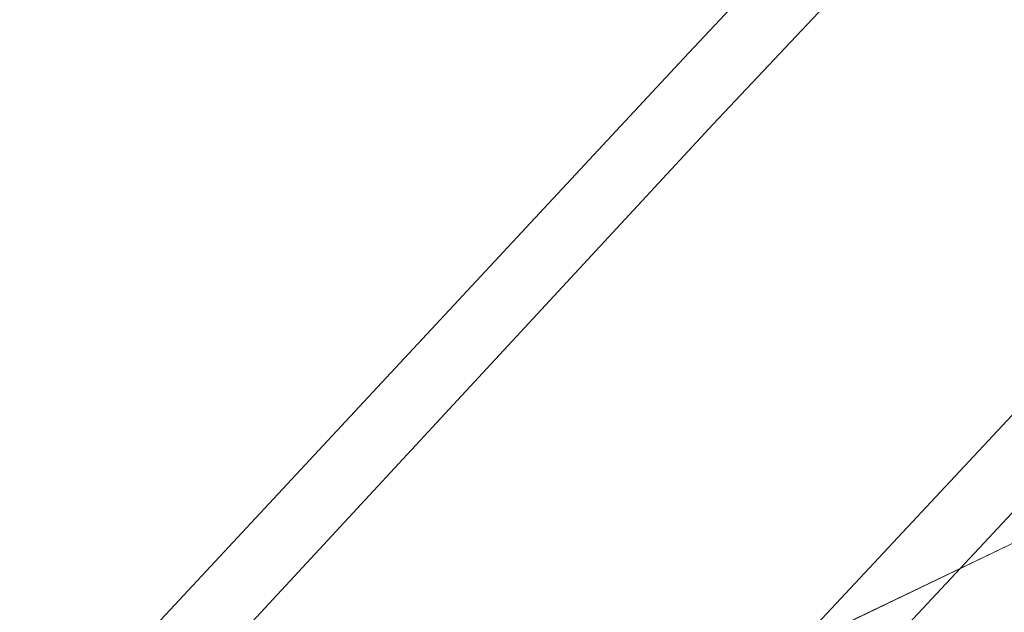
# Model space of a CAD drawing. Header units: metres. Extents: x 163628 to 168255, y 402691 to 405367.
# Tile 184 of 256: x 165483.021 to 165484.2, y 403900.391 to 403901.101. Entities that reach past the tile are written whole.
import ezdxf

# ---------------------------------------------------------------- set-up
doc = ezdxf.new("R2010")
doc.units = ezdxf.units.M
doc.linetypes.add('X-CA190022.004-UO-DWM_Snelfietsroute$0$VH-OPSLUITBAND_80X200', pattern=[14, 8, -2, 2, -2])
for name, color, linetype, lineweight in [('X-CA190022.004-UO-DTM inmeting_v0.1$0$B-WE-VH-KANTOPSLUITING_ACHTERKANTBAND-G', 246, 'Continuous', 0), ('X-CA190022.004-UO-DTM inmeting_v0.1$0$B-WE-VH-KANTOPSLUITING_VOORKANTBAND-G', 246, 'Continuous', 0), ('X-CA190022.004-UO-DWM_Snelfietsroute$0$N-WE-VH-KANTOPSLUITING_ACHTERKANTBAND-G', 7, 'Continuous', 20), ('X-CA190022.004-UO-DWM_Snelfietsroute$0$N-WE-VH-KANTOPSLUITING_OPSLUITBAND_80X200-G', 7, 'X-CA190022.004-UO-DWM_Snelfietsroute$0$VH-OPSLUITBAND_80X200', 20), ('X-CA190022.004-UO-KAD_Percelen$0$B-WE-KG-GRENS_PERCEEL-GV', 150, 'Continuous', 9)]:
    doc.layers.add(name, color=color, linetype=linetype, lineweight=lineweight)
doc.layers.add('X-CA190022.004-UO-DTM inmeting_v0.1$0$X-XX-AL-MEETPUNT-S', color=246, linetype='Continuous', lineweight=0, plot=False)

# ---------------------------------------------------------------- blocks, each defined once
blk = doc.blocks.new('X-CA190022.004-UO-DTM inmeting_v0.1$0$punt')
at = {"color": 0, "lineweight": -2}
blk.add_line((0, 0), (0, 0), dxfattribs=at)

msp = doc.modelspace()

# ---------------------------------------------------------------- linework, layer by layer
at = {"layer": 'X-CA190022.004-UO-DTM inmeting_v0.1$0$B-WE-VH-KANTOPSLUITING_ACHTERKANTBAND-G'}
msp.add_polyline3d([(165480.795, 403897.675, 9.574), (165483.851, 403900.976, 9.66), (165487.01, 403904.328, 9.748), (165489.794, 403907.314, 9.824), (165493.784, 403911.557, 9.916)], dxfattribs=at)
at = {"layer": 'X-CA190022.004-UO-DTM inmeting_v0.1$0$B-WE-VH-KANTOPSLUITING_VOORKANTBAND-G'}
msp.add_polyline3d([(165480.734, 403897.743, 9.581), (165483.816, 403901.055, 9.666), (165486.954, 403904.399, 9.75), (165489.724, 403907.347, 9.825), (165493.738, 403911.621, 9.923)], dxfattribs=at)
at = {"layer": 'X-CA190022.004-UO-DWM_Snelfietsroute$0$N-WE-VH-KANTOPSLUITING_ACHTERKANTBAND-G', "ltscale": 0.2, "flags": 128}
msp.add_lwpolyline([(165473.667, 403887.2911), (165473.89, 403887.7065), (165474.3384, 403888.5064), (165474.7968, 403889.2801), (165475.2733, 403890.0426), (165475.7677, 403890.7933), (165476.2797, 403891.5317), (165476.809, 403892.2576), (165477.3552, 403892.9704), (165477.9181, 403893.6699), (165478.4973, 403894.3555), (165479.0942, 403895.0288), (165479.7079, 403895.6899), (165479.763, 403895.749), (165488.4074, 403905.0067), (165514.2484, 403932.3102, -0.404095), (165516.9135, 403932.4298), (165523.963, 403926.1443)], format="xyb", dxfattribs=at)
at = {"layer": 'X-CA190022.004-UO-DWM_Snelfietsroute$0$N-WE-VH-KANTOPSLUITING_OPSLUITBAND_80X200-G', "ltscale": 0.2, "flags": 128}
msp.add_lwpolyline([(165470.4707, 403879.3344), (165470.4813, 403879.3726), (165470.7309, 403880.2646), (165470.9951, 403881.129), (165471.2798, 403881.9866), (165471.5847, 403882.8369), (165471.9096, 403883.6795), (165472.2545, 403884.5139), (165472.619, 403885.3396), (165473.0029, 403886.1561), (165473.4147, 403886.9803), (165473.5963, 403887.3285), (165473.8199, 403887.745), (165474.2691, 403888.5463), (165474.7284, 403889.3217), (165475.206, 403890.0858), (165475.7014, 403890.8381), (165476.2145, 403891.5781), (165476.7449, 403892.3055), (165477.2923, 403893.0198), (165477.8564, 403893.7208), (165478.4368, 403894.4079), (165479.035, 403895.0826), (165479.6494, 403895.7444), (165479.7045, 403895.8035), (165488.3491, 403905.0615), (165514.1903, 403932.3652, -0.404095), (165516.9665, 403932.4898), (165524.0157, 403926.2046)], format="xyb", dxfattribs=at)
at = {"layer": 'X-CA190022.004-UO-KAD_Percelen$0$B-WE-KG-GRENS_PERCEEL-GV', "flags": 128}
msp.add_lwpolyline([(165206.02, 403764.38), (165414.648, 403867.011), (165488.008, 403902.301), (165500.095, 403908.046), (165516.162, 403915.666), (165529.8, 403922.245), (165525.447, 403925.461), (165439.548, 403884.215), (165377.01, 403853.973), (165312.395, 403823.042), (165261.19, 403798.093), (165219.371, 403778.022), (165203.794, 403770.499)], close=True, dxfattribs=at)
msp.add_lwpolyline([(165512.515, 403881.147), (165488.008, 403902.301), (165414.648, 403867.011)], dxfattribs=at)

# ---------------------------------------------------------------- block references
at = {"layer": 'X-CA190022.004-UO-DTM inmeting_v0.1$0$X-XX-AL-MEETPUNT-S', "linetype": 'ByBlock', "lineweight": -2}
for p in [(165483.816, 403901.055, 9.666), (165483.851, 403900.976, 9.66)]:
    msp.add_blockref('X-CA190022.004-UO-DTM inmeting_v0.1$0$punt', p, dxfattribs=at)

doc.saveas('drawing.dxf')
